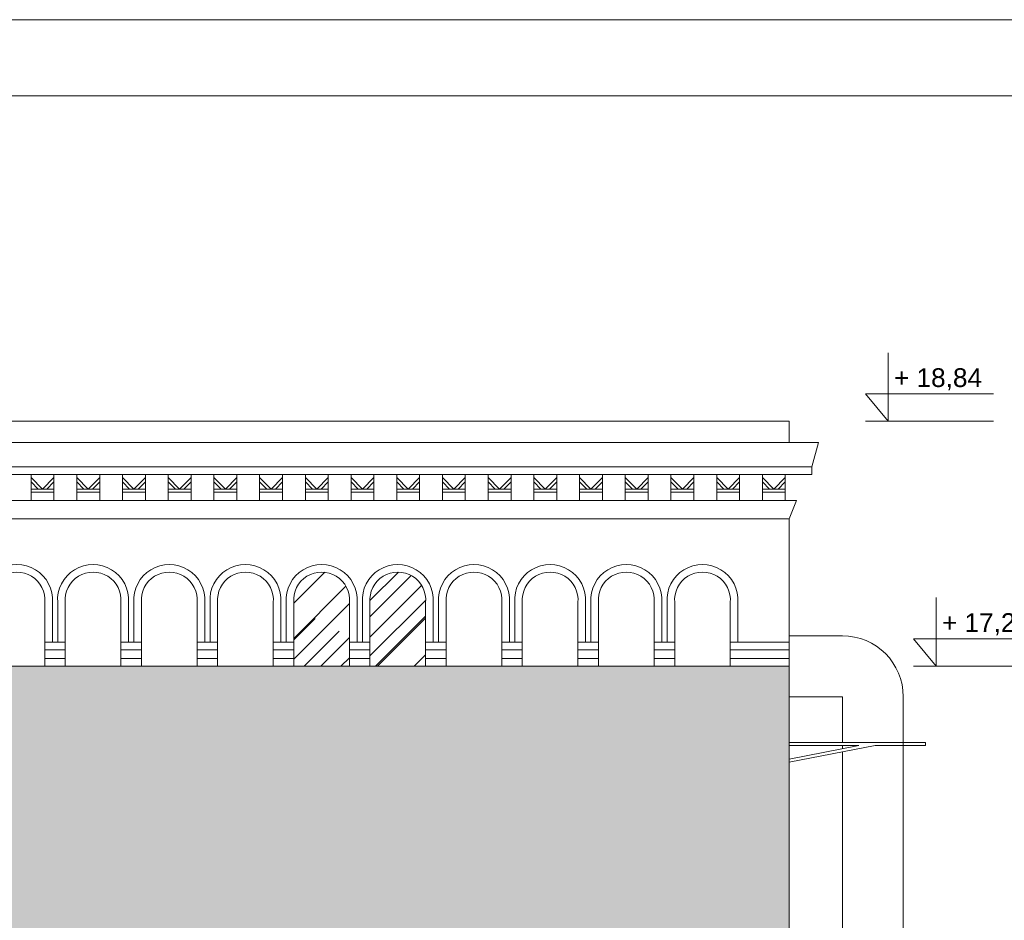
# Model space of a CAD drawing. Header units: millimetres. Extents: x -5254 to 173417, y -28809 to -6400.
# Tile 200 of 256: x 131282 to 131928, y -10985 to -10394. Entities that reach past the tile are written whole.
import ezdxf

# ---------------------------------------------------------------- set-up
doc = ezdxf.new("R2010")
doc.units = ezdxf.units.MM
for name, color, linetype, lineweight in [('mre_cegła', 7, 'Continuous', 5), ('mre_cienka', 7, 'Continuous', 15), ('mre_cienkie', 7, 'Continuous', 9), ('mre_koty', 7, 'Continuous', 13), ('mre_szyby', 7, 'Continuous', 13), ('mre_tabela', 7, 'Continuous', 20), ('mre_ściany', 7, 'Continuous', 20)]:
    doc.layers.add(name, color=color, linetype=linetype, lineweight=lineweight)
doc.styles.add('TABELKA', font='arial.ttf')

# ---------------------------------------------------------------- blocks, each defined once
blk = doc.blocks.new('KOTA')
at = {"color": 0}
for p, q in [((0, 0), (0, 50)), ((-16.57, 20), (76.79, 20)), ((-16.57, 20), (0, 0))]:
    blk.add_line(p, q, dxfattribs=at)
at = {"color": 0, "style": 'TABELKA', "flags": 4}
blk.add_attdef('POZIOM', (1.41, 25), '', height=13.67, rotation=360, dxfattribs=at)

msp = doc.modelspace()

# ---------------------------------------------------------------- hatches: boundary and pattern name
at = {"layer": 'mre_cegła'}
h = msp.add_hatch(dxfattribs=at)
h.set_pattern_fill('AR-BRSTD', color=256, scale=0.11)
h.set_pattern_definition([(0, (103332.984, -13352.699), (0, 7.451598), []), (90, (103332.984, -13352.699), (-11.176, 7.451598), [7.451598, -7.451598])])
h.paths.add_polyline_path([(130041.35, -11298.63), (128879.35, -11298.63), (128879.35, -11806.13), (129286.16, -11806.13), (129271.25, -11788.13), (129286.16, -11788.13), (129286.16, -11806.13), (130041.35, -11806.13)])
h.paths.add_polyline_path([(129647.94, -11488.27), (129647.94, -11513.24), (129637.94, -11513.24), (129637.94, -11705.13), (129647.44, -11705.13), (129647.44, -11726.13), (129622.94, -11726.13), (129622.94, -11720.13), (129612.85, -11720.13), (129607.85, -11720.13), (129471.85, -11720.13), (129466.94, -11720.13), (129456.94, -11720.13), (129456.94, -11726.13), (129432.44, -11726.13), (129432.44, -11705.13), (129441.94, -11705.13), (129441.94, -11513.24), (129431.94, -11513.24), (129431.94, -11488.27, -0.343883)], flags=16)
h.paths.add_polyline_path([(129622.85, -11513.17), (129622.85, -11513.24, 0.326659), (129456.85, -11513.24), (129456.85, -11513.31, -0.32666)], flags=0)
h.paths.add_polyline_path([(129607.85, -11521.13), (129607.85, -11715.13), (129471.85, -11715.13), (129471.85, -11521.13, -0.294118)], flags=0)
h.paths.add_polyline_path([(129275.94, -11488.27), (129275.94, -11513.24), (129265.94, -11513.24), (129265.94, -11705.13), (129275.44, -11705.13), (129275.44, -11726.13), (129250.94, -11726.13), (129250.94, -11720.13), (129240.85, -11720.13), (129235.85, -11720.13), (129099.85, -11720.13), (129094.94, -11720.13), (129084.94, -11720.13), (129084.94, -11726.13), (129060.44, -11726.13), (129060.44, -11705.13), (129069.94, -11705.13), (129069.94, -11513.24), (129059.94, -11513.24), (129059.94, -11488.27, -0.343883)], flags=16)
h.paths.add_polyline_path([(129534.85, -11576.41), (129544.85, -11576.41), (129544.85, -11578.41), (129534.85, -11578.41)], flags=0)
h.paths.add_polyline_path([(129250.85, -11513.24, 0.326659), (129084.85, -11513.24), (129084.85, -11513.31, -0.32666), (129250.85, -11513.17)], flags=0)
h.paths.add_polyline_path([(129235.85, -11521.13), (129235.85, -11715.13), (129099.85, -11715.13), (129099.85, -11521.13, -0.294118)], flags=0)
h.paths.add_polyline_path([(129544.85, -11588.41), (129544.85, -11590.41), (129534.85, -11590.41), (129534.85, -11588.41)], flags=0)
h.paths.add_polyline_path([(129172.85, -11576.41), (129172.85, -11578.41), (129162.85, -11578.41), (129162.85, -11576.41)], flags=0)
h.paths.add_polyline_path([(129172.85, -11588.41), (129172.85, -11590.41), (129162.85, -11590.41), (129162.85, -11588.41)], flags=0)
h.paths.add_polyline_path([(129293.72, -11720.13), (129278.81, -11702.13), (129293.72, -11702.13)], flags=16)
h.paths.add_polyline_path([(129801.94, -11488.27, -0.343883), (130017.94, -11488.27), (130017.94, -11513.24), (130007.94, -11513.24), (130007.94, -11705.13), (130017.44, -11705.13), (130017.44, -11726.13), (129992.94, -11726.13), (129992.94, -11720.13), (129982.85, -11720.13), (129977.85, -11720.13), (129841.85, -11720.13), (129836.94, -11720.13), (129826.94, -11720.13), (129826.94, -11726.13), (129802.44, -11726.13), (129802.44, -11705.13), (129811.94, -11705.13), (129811.94, -11513.24), (129801.94, -11513.24)], flags=16)
h.paths.add_polyline_path([(129992.85, -11513.17), (129992.85, -11513.24, 0.326659), (129826.85, -11513.24), (129826.85, -11513.31, -0.32666)], flags=0)
h.paths.add_polyline_path([(129841.85, -11521.13, -0.294118), (129977.85, -11521.13), (129977.85, -11715.13), (129841.85, -11715.13)], flags=0)
h.paths.add_polyline_path([(129914.85, -11576.41), (129914.85, -11578.41), (129904.85, -11578.41), (129904.85, -11576.41)], flags=0)
h.paths.add_polyline_path([(129914.85, -11588.41), (129914.85, -11590.41), (129904.85, -11590.41), (129904.85, -11588.41)], flags=0)
h.paths.add_polyline_path([(131786.85, -11298.63), (130602.85, -11298.63), (130602.85, -11806.13), (131786.85, -11806.13)])
h.paths.add_polyline_path([(130864.44, -11488.27), (130864.44, -11513.24), (130854.44, -11513.24), (130854.44, -11705.13), (130863.94, -11705.13), (130863.94, -11726.13), (130839.44, -11726.13), (130839.44, -11720.13), (130829.35, -11720.13), (130824.35, -11720.13), (130688.35, -11720.13), (130683.44, -11720.13), (130673.44, -11720.13), (130673.44, -11726.13), (130648.94, -11726.13), (130648.94, -11705.13), (130658.44, -11705.13), (130658.44, -11513.24), (130648.44, -11513.24), (130648.44, -11488.27, -0.343883)], flags=16)
h.paths.add_polyline_path([(130839.35, -11513.17), (130839.35, -11513.24, 0.326659), (130673.35, -11513.24), (130673.35, -11513.31, -0.32666)], flags=0)
h.paths.add_polyline_path([(130824.35, -11521.13), (130824.35, -11715.13), (130688.35, -11715.13), (130688.35, -11521.13, -0.294118)], flags=0)
h.paths.add_polyline_path([(130751.35, -11576.41), (130761.35, -11576.41), (130761.35, -11578.41), (130751.35, -11578.41)], flags=0)
h.paths.add_polyline_path([(130761.35, -11588.41), (130761.35, -11590.41), (130751.35, -11590.41), (130751.35, -11588.41)], flags=0)
h.paths.add_polyline_path([(131018.44, -11488.27, -0.343883), (131234.44, -11488.27), (131234.44, -11513.24), (131224.44, -11513.24), (131224.44, -11705.13), (131233.94, -11705.13), (131233.94, -11726.13), (131209.44, -11726.13), (131209.44, -11720.13), (131199.35, -11720.13), (131194.35, -11720.13), (131058.35, -11720.13), (131053.44, -11720.13), (131043.44, -11720.13), (131043.44, -11726.13), (131018.94, -11726.13), (131018.94, -11705.13), (131028.44, -11705.13), (131028.44, -11513.24), (131018.44, -11513.24)], flags=16)
h.paths.add_polyline_path([(131209.35, -11513.17), (131209.35, -11513.24, 0.326659), (131043.35, -11513.24), (131043.35, -11513.31, -0.32666)], flags=0)
h.paths.add_polyline_path([(131058.35, -11521.13, -0.294118), (131194.35, -11521.13), (131194.35, -11715.13), (131058.35, -11715.13)], flags=0)
h.paths.add_polyline_path([(131131.35, -11576.41), (131131.35, -11578.41), (131121.35, -11578.41), (131121.35, -11576.41)], flags=0)
h.paths.add_polyline_path([(131131.35, -11588.41), (131131.35, -11590.41), (131121.35, -11590.41), (131121.35, -11588.41)], flags=0)
h.paths.add_polyline_path([(131390.44, -11488.27, -0.343883), (131606.44, -11488.27), (131606.44, -11513.24), (131596.44, -11513.24), (131596.44, -11705.13), (131605.94, -11705.13), (131605.94, -11726.13), (131581.44, -11726.13), (131581.44, -11720.13), (131571.35, -11720.13), (131566.35, -11720.13), (131430.35, -11720.13), (131425.44, -11720.13), (131415.44, -11720.13), (131415.44, -11726.13), (131390.94, -11726.13), (131390.94, -11705.13), (131400.44, -11705.13), (131400.44, -11513.24), (131390.44, -11513.24)], flags=16)
h.paths.add_polyline_path([(131581.35, -11513.17), (131581.35, -11513.24, 0.326659), (131415.35, -11513.24), (131415.35, -11513.31, -0.32666)], flags=0)
h.paths.add_polyline_path([(131430.35, -11521.13, -0.294118), (131566.35, -11521.13), (131566.35, -11715.13), (131430.35, -11715.13)], flags=0)
h.paths.add_polyline_path([(131503.35, -11576.41), (131503.35, -11578.41), (131493.35, -11578.41), (131493.35, -11576.41)], flags=0)
h.paths.add_polyline_path([(131503.35, -11588.41), (131503.35, -11590.41), (131493.35, -11590.41), (131493.35, -11588.41)], flags=0)
h.paths.add_polyline_path([(131616.52, -11699.63), (131631.43, -11699.63), (131631.43, -11717.63)], flags=16)
h.paths.add_polyline_path([(131608.96, -11785.63), (131623.87, -11785.63), (131623.87, -11803.63)], flags=16)
h.paths.add_polyline_path([(131786.85, -10817.96), (130602.85, -10817.96), (130602.85, -11286.63), (131786.85, -11286.63)])
h.paths.add_polyline_path([(130891.85, -11067.86), (130839.44, -11067.86), (130839.44, -11262.7), (130776.44, -11262.7), (130776.44, -11072.86), (130766.44, -11072.86), (130766.44, -11262.7, -0.256629), (130746.44, -11262.7), (130746.44, -11072.86), (130736.44, -11072.86), (130736.44, -11262.7), (130673.44, -11262.7), (130673.44, -11067.86), (130621.02, -11067.86, -0.552546), (130756.44, -11016.3, -0.552546)], flags=16)
h.paths.add_polyline_path([(131126.44, -11016.3, -0.552546), (131261.85, -11067.86), (131209.44, -11067.86), (131209.44, -11262.7), (131146.44, -11262.7), (131146.44, -11072.86), (131136.44, -11072.86), (131136.44, -11262.7, -0.256629), (131116.44, -11262.7), (131116.44, -11072.86), (131106.44, -11072.86), (131106.44, -11262.7), (131043.44, -11262.7), (131043.44, -11067.86), (130991.02, -11067.86, -0.552546)], flags=16)
h.paths.add_polyline_path([(131498.44, -11016.3, -0.552546), (131633.85, -11067.86), (131581.44, -11067.86), (131581.44, -11262.7), (131518.44, -11262.7), (131518.44, -11072.86), (131508.44, -11072.86), (131508.44, -11262.7, -0.256629), (131488.44, -11262.7), (131488.44, -11072.86), (131478.44, -11072.86), (131478.44, -11262.7), (131415.44, -11262.7), (131415.44, -11067.86), (131363.02, -11067.86, -0.552546)], flags=16)
h.paths.add_polyline_path([(131598.89, -11244.7), (131613.8, -11244.7), (131613.8, -11262.7)], flags=16)
h.paths.add_polyline_path([(130041.35, -10817.96), (128879.35, -10817.96), (128879.35, -11286.63), (130041.35, -11286.63), (130041.35, -11067.86), (129992.94, -11067.86), (129992.94, -11262.7), (129929.94, -11262.7), (129929.94, -11072.86), (129919.94, -11072.86), (129919.94, -11262.7, -0.256629), (129899.94, -11262.7), (129899.94, -11072.86), (129889.94, -11072.86), (129889.94, -11262.7), (129826.94, -11262.7), (129826.94, -11067.86), (129774.52, -11067.86, -0.552546), (129909.94, -11016.3, -0.498751), (130041.35, -11054.02)])
h.paths.add_polyline_path([(129675.35, -11067.86), (129622.94, -11067.86), (129622.94, -11262.7), (129559.94, -11262.7), (129559.94, -11072.86), (129549.94, -11072.86), (129549.94, -11262.7, -0.256629), (129529.94, -11262.7), (129529.94, -11072.86), (129519.94, -11072.86), (129519.94, -11262.7), (129456.94, -11262.7), (129456.94, -11067.86), (129404.52, -11067.86, -0.552546), (129539.94, -11016.3, -0.552546)], flags=16)
h.paths.add_polyline_path([(129303.35, -11067.86), (129250.94, -11067.86), (129250.94, -11262.7), (129187.94, -11262.7), (129187.94, -11072.86), (129177.94, -11072.86), (129177.94, -11262.7, -0.256629), (129157.94, -11262.7), (129157.94, -11072.86), (129147.94, -11072.86), (129147.94, -11262.7), (129084.94, -11262.7), (129084.94, -11067.86), (129032.52, -11067.86, -0.552546), (129167.94, -11016.3, -0.552546)], flags=16)
h.paths.add_polyline_path([(129283.3, -11244.7), (129283.3, -11262.7), (129268.39, -11244.7)], flags=16)
h.paths.add_polyline_path([(131293.65, -11270.26), (131358.87, -11270.26), (131358.87, -11248.08), (131293.65, -11248.08)], flags=24)
h.paths.add_polyline_path([(131613.84, -11246.33), (131679.06, -11246.33), (131679.06, -11224.15), (131613.84, -11224.15)], flags=24)
h.paths.add_polyline_path([(128963.15, -11270.26), (129028.37, -11270.26), (129028.37, -11248.08), (128963.15, -11248.08)], flags=24)
h.paths.add_polyline_path([(129283.34, -11246.33), (129348.56, -11246.33), (129348.56, -11224.15), (129283.34, -11224.15)], flags=24)
at = {"layer": 'mre_szyby'}
h = msp.add_hatch(dxfattribs=at)
h.set_pattern_fill('AR-RROOF', color=256, angle=45)
h.set_pattern_definition([(45, (103332.984, -13352.699), (21.552615, 57.47364), [381, -50.8, 127, -25.4]), (45, (103347.89, -13319.83), (-41.847994, 5.92697), [76.2, -8.382, 152.4, -19.05]), (45, (103326.698, -13328.452), (81.36112, 105.428207), [203.2, -35.56, 101.6, -25.4])])
h.paths.add_polyline_path([(130748.28, -10776.19, 1.09589), (130711.78, -10776.19), (130711.78, -10817.96), (130748.28, -10817.96), (130748.28, -10802.29)])
h.paths.add_polyline_path([(130798.28, -10776.19, 1.09589), (130761.78, -10776.19), (130761.78, -10817.96), (130798.28, -10817.96), (130798.28, -10802.29)])
h.paths.add_polyline_path([(130848.28, -10776.19, 1.09589), (130811.78, -10776.19), (130811.78, -10817.96), (130848.28, -10817.96), (130848.28, -10802.29)])
h.paths.add_polyline_path([(131098.28, -10776.19, 1.09589), (131061.78, -10776.19), (131061.78, -10817.96), (131098.28, -10817.96)])
h.paths.add_polyline_path([(131148.28, -10776.19, 1.09589), (131111.78, -10776.19), (131111.78, -10817.96), (131148.28, -10817.96), (131148.28, -10802.29)])
h.paths.add_polyline_path([(131198.28, -10776.19, 1.09589), (131161.78, -10776.19), (131161.78, -10817.96), (131198.28, -10817.96), (131198.28, -10802.29)])
h.paths.add_polyline_path([(131498.28, -10776.19, 1.09589), (131461.78, -10776.19), (131461.78, -10817.96), (131498.28, -10817.96), (131498.28, -10802.29)])
h.paths.add_polyline_path([(131511.78, -10776.19), (131511.78, -10817.96), (131548.28, -10817.96), (131548.28, -10776.19, 1.09589)])

# ---------------------------------------------------------------- linework, layer by layer
at = {"layer": 'mre_cienka'}
for points in [[(128879.35, -10657.19), (131786.85, -10657.19)], [(131786.85, -10671.19), (131786.85, -10657.19)], [(128879.35, -10671.19), (131786.85, -10671.19)], [(131821.85, -10798.02), (131786.85, -10798.02)], [(131821.85, -10838.02), (131786.85, -10838.02)], [(131821.85, -10868.02), (131821.85, -10838.02)], [(131861.85, -12280.13), (131861.85, -10838.02)], [(131861.85, -10868.02), (131786.85, -10868.02)], [(131832.77, -10870.02), (131786.85, -10870.02)], [(131832.77, -10870.02), (131786.85, -10878.89)], [(131843.44, -10870.02), (131786.85, -10880.93)], [(131821.85, -10872.13), (131821.85, -10870.02)], [(131861.85, -10870.02), (131843.44, -10870.02)], [(131861.85, -10868.02), (131876.52, -10868.02)], [(131861.85, -10870.02), (131876.52, -10870.02)], [(131876.52, -10870.02), (131876.52, -10868.02)], [(131821.85, -11037.37), (131821.85, -10874.19)]]:
    msp.add_lwpolyline(points, dxfattribs=at)
msp.add_arc((131821.85, -10838.02), 40, 0, 90, dxfattribs=at)
at = {"layer": 'mre_cienkie'}
for p, q in [((131837.07, -10657.19), (131921.09, -10657.19)), ((131868.59, -10817.96), (131952.61, -10817.96))]:
    msp.add_line(p, q, dxfattribs=at)
for points in [[(131786.85, -10671.19), (128879.35, -10671.19)], [(131786.85, -10671.19), (131806.15, -10671.19)], [(131801.85, -10687.19), (131806.15, -10671.19)], [(131786.85, -10687.19), (128879.35, -10687.19)], [(131786.85, -10687.19), (131801.85, -10687.19), (131801.85, -10692.19)], [(131786.85, -10692.19), (128879.35, -10692.19)], [(131289.35, -10709.19), (131289.35, -10692.19)], [(131289.35, -10694.19), (131296.85, -10701.69)], [(131304.35, -10694.19), (131296.85, -10701.69)], [(131304.35, -10709.19), (131304.35, -10692.19)], [(131319.35, -10709.19), (131319.35, -10692.19)], [(131319.35, -10694.19), (131326.85, -10701.69)], [(131334.35, -10694.19), (131326.85, -10701.69)], [(131334.35, -10709.19), (131334.35, -10692.19)], [(131349.35, -10709.19), (131349.35, -10692.19)], [(131349.35, -10694.19), (131356.85, -10701.69)], [(131364.35, -10694.19), (131356.85, -10701.69)], [(131364.35, -10709.19), (131364.35, -10692.19)], [(131379.35, -10709.19), (131379.35, -10692.19)], [(131379.35, -10694.19), (131386.85, -10701.69)], [(131394.35, -10694.19), (131386.85, -10701.69)], [(131394.35, -10709.19), (131394.35, -10692.19)], [(131409.35, -10709.19), (131409.35, -10692.19)], [(131409.35, -10694.19), (131416.85, -10701.69)], [(131424.35, -10694.19), (131416.85, -10701.69)], [(131424.35, -10709.19), (131424.35, -10692.19)], [(131439.35, -10709.19), (131439.35, -10692.19)], [(131439.35, -10694.19), (131446.85, -10701.69)], [(131454.35, -10694.19), (131446.85, -10701.69)], [(131454.35, -10709.19), (131454.35, -10692.19)], [(131469.35, -10709.19), (131469.35, -10692.19)], [(131469.35, -10694.19), (131476.85, -10701.69)], [(131484.35, -10694.19), (131476.85, -10701.69)], [(131484.35, -10709.19), (131484.35, -10692.19)], [(131499.35, -10709.19), (131499.35, -10692.19)], [(131499.35, -10694.19), (131506.85, -10701.69)], [(131514.35, -10694.19), (131506.85, -10701.69)], [(131514.35, -10709.19), (131514.35, -10692.19)], [(131529.35, -10709.19), (131529.35, -10692.19)], [(131529.35, -10694.19), (131536.85, -10701.69)], [(131544.35, -10694.19), (131536.85, -10701.69)], [(131544.35, -10709.19), (131544.35, -10692.19)], [(131559.35, -10709.19), (131559.35, -10692.19)], [(131559.35, -10694.19), (131566.85, -10701.69)], [(131574.35, -10694.19), (131566.85, -10701.69)], [(131574.35, -10709.19), (131574.35, -10692.19)], [(131589.35, -10709.19), (131589.35, -10692.19)], [(131589.35, -10694.19), (131596.85, -10701.69)], [(131604.35, -10694.19), (131596.85, -10701.69)], [(131604.35, -10709.19), (131604.35, -10692.19)], [(131619.35, -10709.19), (131619.35, -10692.19)], [(131619.35, -10694.19), (131626.85, -10701.69)], [(131634.35, -10694.19), (131626.85, -10701.69)], [(131634.35, -10709.19), (131634.35, -10692.19)], [(131649.35, -10709.19), (131649.35, -10692.19)], [(131649.35, -10694.19), (131656.85, -10701.69)], [(131664.35, -10694.19), (131656.85, -10701.69)], [(131664.35, -10709.19), (131664.35, -10692.19)], [(131679.35, -10709.19), (131679.35, -10692.19)], [(131679.35, -10694.19), (131686.85, -10701.69)], [(131694.35, -10694.19), (131686.85, -10701.69)], [(131694.35, -10709.19), (131694.35, -10692.19)], [(131709.35, -10709.19), (131709.35, -10692.19)], [(131709.35, -10694.19), (131716.85, -10701.69)], [(131724.35, -10694.19), (131716.85, -10701.69)], [(131724.35, -10709.19), (131724.35, -10692.19)], [(131739.35, -10709.19), (131739.35, -10692.19)], [(131739.35, -10694.19), (131746.85, -10701.69)], [(131754.35, -10694.19), (131746.85, -10701.69)], [(131754.35, -10709.19), (131754.35, -10692.19)], [(131769.35, -10709.19), (131769.35, -10692.19)], [(131769.35, -10694.19), (131776.85, -10701.69)], [(131784.35, -10694.19), (131776.85, -10701.69)], [(131784.35, -10709.19), (131784.35, -10692.19)], [(131786.85, -10692.19), (131801.85, -10692.19)], [(131289.35, -10697.01), (131294.02, -10701.69)], [(131296.85, -10701.69), (131289.35, -10701.69)], [(131296.85, -10701.69), (131304.35, -10701.69)], [(131304.35, -10697.01), (131299.67, -10701.69)], [(131319.35, -10697.01), (131324.02, -10701.69)], [(131326.85, -10701.69), (131319.35, -10701.69)], [(131326.85, -10701.69), (131334.35, -10701.69)], [(131334.35, -10697.01), (131329.67, -10701.69)], [(131349.35, -10697.01), (131354.02, -10701.69)], [(131356.85, -10701.69), (131349.35, -10701.69)], [(131356.85, -10701.69), (131364.35, -10701.69)], [(131364.35, -10697.01), (131359.67, -10701.69)], [(131379.35, -10697.01), (131384.02, -10701.69)], [(131386.85, -10701.69), (131379.35, -10701.69)], [(131386.85, -10701.69), (131394.35, -10701.69)], [(131394.35, -10697.01), (131389.67, -10701.69)], [(131409.35, -10697.01), (131414.02, -10701.69)], [(131416.85, -10701.69), (131409.35, -10701.69)], [(131416.85, -10701.69), (131424.35, -10701.69)], [(131424.35, -10697.01), (131419.67, -10701.69)], [(131439.35, -10697.01), (131444.02, -10701.69)], [(131446.85, -10701.69), (131439.35, -10701.69)], [(131446.85, -10701.69), (131454.35, -10701.69)], [(131454.35, -10697.01), (131449.67, -10701.69)], [(131469.35, -10697.01), (131474.02, -10701.69)], [(131476.85, -10701.69), (131469.35, -10701.69)], [(131476.85, -10701.69), (131484.35, -10701.69)], [(131484.35, -10697.01), (131479.67, -10701.69)], [(131499.35, -10697.01), (131504.02, -10701.69)], [(131506.85, -10701.69), (131499.35, -10701.69)], [(131506.85, -10701.69), (131514.35, -10701.69)], [(131514.35, -10697.01), (131509.67, -10701.69)], [(131529.35, -10697.01), (131534.02, -10701.69)], [(131536.85, -10701.69), (131529.35, -10701.69)], [(131536.85, -10701.69), (131544.35, -10701.69)], [(131544.35, -10697.01), (131539.67, -10701.69)], [(131559.35, -10697.01), (131564.02, -10701.69)], [(131566.85, -10701.69), (131559.35, -10701.69)], [(131566.85, -10701.69), (131574.35, -10701.69)], [(131574.35, -10697.01), (131569.67, -10701.69)], [(131589.35, -10697.01), (131594.02, -10701.69)], [(131596.85, -10701.69), (131589.35, -10701.69)], [(131596.85, -10701.69), (131604.35, -10701.69)], [(131604.35, -10697.01), (131599.67, -10701.69)], [(131619.35, -10697.01), (131624.02, -10701.69)], [(131626.85, -10701.69), (131619.35, -10701.69)], [(131626.85, -10701.69), (131634.35, -10701.69)], [(131634.35, -10697.01), (131629.67, -10701.69)], [(131649.35, -10697.01), (131654.02, -10701.69)], [(131656.85, -10701.69), (131649.35, -10701.69)], [(131656.85, -10701.69), (131664.35, -10701.69)], [(131664.35, -10697.01), (131659.67, -10701.69)], [(131679.35, -10697.01), (131684.02, -10701.69)], [(131686.85, -10701.69), (131679.35, -10701.69)], [(131686.85, -10701.69), (131694.35, -10701.69)], [(131694.35, -10697.01), (131689.67, -10701.69)], [(131709.35, -10697.01), (131714.02, -10701.69)], [(131716.85, -10701.69), (131709.35, -10701.69)], [(131716.85, -10701.69), (131724.35, -10701.69)], [(131724.35, -10697.01), (131719.67, -10701.69)], [(131739.35, -10697.01), (131744.02, -10701.69)], [(131746.85, -10701.69), (131739.35, -10701.69)], [(131746.85, -10701.69), (131754.35, -10701.69)], [(131754.35, -10697.01), (131749.67, -10701.69)], [(131769.35, -10697.01), (131774.02, -10701.69)], [(131776.85, -10701.69), (131769.35, -10701.69)], [(131776.85, -10701.69), (131784.35, -10701.69)], [(131784.35, -10697.01), (131779.67, -10701.69)], [(131786.85, -10709.19), (128879.35, -10709.19)], [(131296.85, -10703.69), (131289.35, -10703.69)], [(131296.85, -10703.69), (131304.35, -10703.69)], [(131326.85, -10703.69), (131319.35, -10703.69)], [(131326.85, -10703.69), (131334.35, -10703.69)], [(131356.85, -10703.69), (131349.35, -10703.69)], [(131356.85, -10703.69), (131364.35, -10703.69)], [(131386.85, -10703.69), (131379.35, -10703.69)], [(131386.85, -10703.69), (131394.35, -10703.69)], [(131416.85, -10703.69), (131409.35, -10703.69)], [(131416.85, -10703.69), (131424.35, -10703.69)], [(131446.85, -10703.69), (131439.35, -10703.69)], [(131446.85, -10703.69), (131454.35, -10703.69)], [(131476.85, -10703.69), (131469.35, -10703.69)], [(131476.85, -10703.69), (131484.35, -10703.69)], [(131506.85, -10703.69), (131499.35, -10703.69)], [(131506.85, -10703.69), (131514.35, -10703.69)], [(131536.85, -10703.69), (131529.35, -10703.69)], [(131536.85, -10703.69), (131544.35, -10703.69)], [(131566.85, -10703.69), (131559.35, -10703.69)], [(131566.85, -10703.69), (131574.35, -10703.69)], [(131596.85, -10703.69), (131589.35, -10703.69)], [(131596.85, -10703.69), (131604.35, -10703.69)], [(131626.85, -10703.69), (131619.35, -10703.69)], [(131626.85, -10703.69), (131634.35, -10703.69)], [(131656.85, -10703.69), (131649.35, -10703.69)], [(131656.85, -10703.69), (131664.35, -10703.69)], [(131686.85, -10703.69), (131679.35, -10703.69)], [(131686.85, -10703.69), (131694.35, -10703.69)], [(131716.85, -10703.69), (131709.35, -10703.69)], [(131716.85, -10703.69), (131724.35, -10703.69)], [(131746.85, -10703.69), (131739.35, -10703.69)], [(131746.85, -10703.69), (131754.35, -10703.69)], [(131776.85, -10703.69), (131769.35, -10703.69)], [(131776.85, -10703.69), (131784.35, -10703.69)], [(131791.85, -10709.19), (131786.85, -10721.19)], [(131786.85, -10721.19), (131791.85, -10709.19), (131786.85, -10709.19)], [(131786.85, -10721.19), (128879.35, -10721.19)], [(131298.28, -10776.19), (131298.28, -10817.96)], [(131303.28, -10776.19), (131303.28, -10802.29)], [(131303.28, -10776.19), (131303.28, -10802.29)], [(131306.78, -10776.19), (131306.78, -10802.29)], [(131306.78, -10776.19), (131306.78, -10802.29)], [(131311.78, -10817.96), (131311.78, -10776.19)], [(131311.78, -10817.96), (131311.78, -10776.19)], [(131348.28, -10776.19), (131348.28, -10817.96)], [(131348.28, -10776.19), (131348.28, -10817.96)], [(131353.28, -10776.19), (131353.28, -10802.29)], [(131353.28, -10776.19), (131353.28, -10802.29)], [(131356.78, -10776.19), (131356.78, -10802.29)], [(131361.78, -10817.96), (131361.78, -10776.19)], [(131398.28, -10776.19), (131398.28, -10817.96)], [(131398.28, -10776.19), (131398.28, -10817.96)], [(131403.28, -10776.19), (131403.28, -10802.29)], [(131403.28, -10776.19), (131403.28, -10802.29)], [(131406.78, -10776.19), (131406.78, -10802.29)], [(131406.78, -10776.19), (131406.78, -10802.29)], [(131411.78, -10817.96), (131411.78, -10776.19)], [(131411.78, -10817.96), (131411.78, -10776.19)], [(131448.28, -10776.19), (131448.28, -10817.96)], [(131448.28, -10776.19), (131448.28, -10817.96)], [(131453.28, -10776.19), (131453.28, -10802.29)], [(131453.28, -10776.19), (131453.28, -10802.29)], [(131456.78, -10776.19), (131456.78, -10802.29)], [(131461.78, -10817.96), (131461.78, -10776.19)], [(131498.28, -10776.19), (131498.28, -10817.96)], [(131503.28, -10776.19), (131503.28, -10802.29)], [(131503.28, -10776.19), (131503.28, -10802.29)], [(131506.78, -10776.19), (131506.78, -10802.29)], [(131506.78, -10776.19), (131506.78, -10802.29)], [(131511.78, -10817.96), (131511.78, -10776.19)], [(131511.78, -10817.96), (131511.78, -10776.19)], [(131548.28, -10776.19), (131548.28, -10817.96)], [(131548.28, -10776.19), (131548.28, -10817.96)], [(131553.28, -10776.19), (131553.28, -10802.29)], [(131553.28, -10776.19), (131553.28, -10802.29)], [(131556.78, -10776.19), (131556.78, -10802.29)], [(131561.78, -10817.96), (131561.78, -10776.19)], [(131598.28, -10776.19), (131598.28, -10817.96)], [(131598.28, -10776.19), (131598.28, -10817.96)], [(131603.28, -10776.19), (131603.28, -10802.29)], [(131603.28, -10776.19), (131603.28, -10802.29)], [(131606.78, -10776.19), (131606.78, -10802.29)], [(131606.78, -10776.19), (131606.78, -10802.29)], [(131611.78, -10817.96), (131611.78, -10776.19)], [(131611.78, -10817.96), (131611.78, -10776.19)], [(131648.28, -10776.19), (131648.28, -10817.96)], [(131648.28, -10776.19), (131648.28, -10817.96)], [(131653.28, -10776.19), (131653.28, -10802.29)], [(131653.28, -10776.19), (131653.28, -10802.29)], [(131656.78, -10776.19), (131656.78, -10802.29)], [(131661.78, -10817.96), (131661.78, -10776.19)], [(131698.28, -10776.19), (131698.28, -10817.96)], [(131703.28, -10776.19), (131703.28, -10802.29)], [(131706.78, -10776.19), (131706.78, -10802.29)], [(131711.78, -10817.96), (131711.78, -10776.19)], [(131748.28, -10776.19), (131748.28, -10817.96)], [(131753.28, -10776.19), (131753.28, -10802.29)], [(131298.28, -10802.29), (131298.28, -10817.96)], [(131298.28, -10802.29), (131298.28, -10817.96)], [(131298.28, -10802.29), (131298.28, -10817.96)], [(131298.28, -10802.29), (131298.28, -10817.96)], [(131298.28, -10802.29), (131298.28, -10817.96)], [(131303.28, -10802.29), (131298.28, -10802.29)], [(131303.28, -10802.29), (131306.78, -10802.29)], [(131303.28, -10802.29), (131306.78, -10802.29)], [(131306.78, -10802.29), (131311.78, -10802.29)], [(131306.78, -10802.29), (131311.78, -10802.29)], [(131348.28, -10802.29), (131348.28, -10817.96)], [(131348.28, -10802.29), (131348.28, -10817.96)], [(131348.28, -10802.29), (131348.28, -10817.96)], [(131348.28, -10802.29), (131348.28, -10817.96)], [(131348.28, -10802.29), (131348.28, -10817.96)], [(131353.28, -10802.29), (131348.28, -10802.29)], [(131348.28, -10802.29), (131348.28, -10817.96)], [(131348.28, -10802.29), (131348.28, -10817.96)], [(131348.28, -10802.29), (131348.28, -10817.96)], [(131348.28, -10802.29), (131348.28, -10817.96)], [(131348.28, -10802.29), (131348.28, -10817.96)], [(131353.28, -10802.29), (131348.28, -10802.29)], [(131353.28, -10802.29), (131356.78, -10802.29)], [(131356.78, -10802.29), (131361.78, -10802.29)], [(131398.28, -10802.29), (131398.28, -10817.96)], [(131398.28, -10802.29), (131398.28, -10817.96)], [(131398.28, -10802.29), (131398.28, -10817.96)], [(131398.28, -10802.29), (131398.28, -10817.96)], [(131398.28, -10802.29), (131398.28, -10817.96)], [(131403.28, -10802.29), (131398.28, -10802.29)], [(131398.28, -10802.29), (131398.28, -10817.96)], [(131398.28, -10802.29), (131398.28, -10817.96)], [(131398.28, -10802.29), (131398.28, -10817.96)], [(131398.28, -10802.29), (131398.28, -10817.96)], [(131398.28, -10802.29), (131398.28, -10817.96)], [(131403.28, -10802.29), (131398.28, -10802.29)], [(131403.28, -10802.29), (131406.78, -10802.29)], [(131403.28, -10802.29), (131406.78, -10802.29)], [(131406.78, -10802.29), (131411.78, -10802.29)], [(131406.78, -10802.29), (131411.78, -10802.29)], [(131448.28, -10802.29), (131448.28, -10817.96)], [(131448.28, -10802.29), (131448.28, -10817.96)], [(131448.28, -10802.29), (131448.28, -10817.96)], [(131448.28, -10802.29), (131448.28, -10817.96)], [(131448.28, -10802.29), (131448.28, -10817.96)], [(131453.28, -10802.29), (131448.28, -10802.29)], [(131448.28, -10802.29), (131448.28, -10817.96)], [(131448.28, -10802.29), (131448.28, -10817.96)], [(131448.28, -10802.29), (131448.28, -10817.96)], [(131448.28, -10802.29), (131448.28, -10817.96)], [(131448.28, -10802.29), (131448.28, -10817.96)], [(131453.28, -10802.29), (131448.28, -10802.29)], [(131453.28, -10802.29), (131456.78, -10802.29)], [(131456.78, -10802.29), (131461.78, -10802.29)], [(131498.28, -10802.29), (131498.28, -10817.96)], [(131498.28, -10802.29), (131498.28, -10817.96)], [(131498.28, -10802.29), (131498.28, -10817.96)], [(131498.28, -10802.29), (131498.28, -10817.96)], [(131498.28, -10802.29), (131498.28, -10817.96)], [(131503.28, -10802.29), (131498.28, -10802.29)], [(131503.28, -10802.29), (131506.78, -10802.29)], [(131503.28, -10802.29), (131506.78, -10802.29)], [(131506.78, -10802.29), (131511.78, -10802.29)], [(131506.78, -10802.29), (131511.78, -10802.29)], [(131548.28, -10802.29), (131548.28, -10817.96)], [(131548.28, -10802.29), (131548.28, -10817.96)], [(131548.28, -10802.29), (131548.28, -10817.96)], [(131548.28, -10802.29), (131548.28, -10817.96)], [(131548.28, -10802.29), (131548.28, -10817.96)], [(131553.28, -10802.29), (131548.28, -10802.29)], [(131548.28, -10802.29), (131548.28, -10817.96)], [(131548.28, -10802.29), (131548.28, -10817.96)], [(131548.28, -10802.29), (131548.28, -10817.96)], [(131548.28, -10802.29), (131548.28, -10817.96)], [(131548.28, -10802.29), (131548.28, -10817.96)], [(131553.28, -10802.29), (131548.28, -10802.29)], [(131553.28, -10802.29), (131556.78, -10802.29)], [(131556.78, -10802.29), (131561.78, -10802.29)], [(131598.28, -10802.29), (131598.28, -10817.96)], [(131598.28, -10802.29), (131598.28, -10817.96)], [(131598.28, -10802.29), (131598.28, -10817.96)], [(131598.28, -10802.29), (131598.28, -10817.96)], [(131598.28, -10802.29), (131598.28, -10817.96)], [(131603.28, -10802.29), (131598.28, -10802.29)], [(131598.28, -10802.29), (131598.28, -10817.96)], [(131598.28, -10802.29), (131598.28, -10817.96)], [(131598.28, -10802.29), (131598.28, -10817.96)], [(131598.28, -10802.29), (131598.28, -10817.96)], [(131598.28, -10802.29), (131598.28, -10817.96)], [(131603.28, -10802.29), (131598.28, -10802.29)], [(131603.28, -10802.29), (131606.78, -10802.29)], [(131603.28, -10802.29), (131606.78, -10802.29)], [(131606.78, -10802.29), (131611.78, -10802.29)], [(131606.78, -10802.29), (131611.78, -10802.29)], [(131648.28, -10802.29), (131648.28, -10817.96)], [(131648.28, -10802.29), (131648.28, -10817.96)], [(131648.28, -10802.29), (131648.28, -10817.96)], [(131648.28, -10802.29), (131648.28, -10817.96)], [(131648.28, -10802.29), (131648.28, -10817.96)], [(131653.28, -10802.29), (131648.28, -10802.29)], [(131648.28, -10802.29), (131648.28, -10817.96)], [(131648.28, -10802.29), (131648.28, -10817.96)], [(131648.28, -10802.29), (131648.28, -10817.96)], [(131648.28, -10802.29), (131648.28, -10817.96)], [(131648.28, -10802.29), (131648.28, -10817.96)], [(131653.28, -10802.29), (131648.28, -10802.29)], [(131653.28, -10802.29), (131656.78, -10802.29)], [(131656.78, -10802.29), (131661.78, -10802.29)], [(131698.28, -10802.29), (131698.28, -10817.96)], [(131698.28, -10802.29), (131698.28, -10817.96)], [(131698.28, -10802.29), (131698.28, -10817.96)], [(131698.28, -10802.29), (131698.28, -10817.96)], [(131698.28, -10802.29), (131698.28, -10817.96)], [(131703.28, -10802.29), (131698.28, -10802.29)], [(131703.28, -10802.29), (131706.78, -10802.29)], [(131706.78, -10802.29), (131711.78, -10802.29)], [(131748.28, -10802.29), (131748.28, -10817.96)], [(131748.28, -10802.29), (131748.28, -10817.96)], [(131748.28, -10802.29), (131748.28, -10817.96)], [(131748.28, -10802.29), (131748.28, -10817.96)], [(131748.28, -10802.29), (131748.28, -10817.96)], [(131786.84, -10802.29), (131748.28, -10802.29)], [(131298.28, -10807.29), (131311.78, -10807.29)], [(131348.28, -10807.29), (131361.78, -10807.29)], [(131398.28, -10807.29), (131411.78, -10807.29)], [(131398.28, -10807.29), (131411.78, -10807.29)], [(131448.28, -10807.29), (131461.78, -10807.29)], [(131498.28, -10807.29), (131511.78, -10807.29)], [(131548.28, -10807.29), (131561.78, -10807.29)], [(131598.28, -10807.29), (131611.78, -10807.29)], [(131598.28, -10807.29), (131611.78, -10807.29)], [(131648.28, -10807.29), (131661.78, -10807.29)], [(131698.28, -10807.29), (131711.78, -10807.29)], [(131748.28, -10807.29), (131786.84, -10807.29)], [(128879.35, -10817.96), (131786.85, -10817.96)], [(131298.28, -10812.96), (131311.78, -10812.96)], [(131303.28, -10817.96), (131298.28, -10817.96)], [(131303.28, -10817.96), (131298.28, -10817.96)], [(131303.28, -10817.96), (131298.28, -10817.96)], [(131306.78, -10817.96), (131311.78, -10817.96)], [(131306.78, -10817.96), (131311.78, -10817.96)], [(131348.28, -10812.96), (131361.78, -10812.96)], [(131353.28, -10817.96), (131348.28, -10817.96)], [(131353.28, -10817.96), (131348.28, -10817.96)], [(131353.28, -10817.96), (131348.28, -10817.96)], [(131353.28, -10817.96), (131348.28, -10817.96)], [(131353.28, -10817.96), (131348.28, -10817.96)], [(131353.28, -10817.96), (131348.28, -10817.96)], [(131356.78, -10817.96), (131361.78, -10817.96)], [(131398.28, -10812.96), (131411.78, -10812.96)], [(131398.28, -10812.96), (131411.78, -10812.96)], [(131403.28, -10817.96), (131398.28, -10817.96)], [(131403.28, -10817.96), (131398.28, -10817.96)], [(131403.28, -10817.96), (131398.28, -10817.96)], [(131403.28, -10817.96), (131398.28, -10817.96)], [(131403.28, -10817.96), (131398.28, -10817.96)], [(131403.28, -10817.96), (131398.28, -10817.96)], [(131406.78, -10817.96), (131411.78, -10817.96)], [(131406.78, -10817.96), (131411.78, -10817.96)], [(131448.28, -10812.96), (131461.78, -10812.96)], [(131453.28, -10817.96), (131448.28, -10817.96)], [(131453.28, -10817.96), (131448.28, -10817.96)], [(131453.28, -10817.96), (131448.28, -10817.96)], [(131453.28, -10817.96), (131448.28, -10817.96)], [(131453.28, -10817.96), (131448.28, -10817.96)], [(131453.28, -10817.96), (131448.28, -10817.96)], [(131456.78, -10817.96), (131461.78, -10817.96)], [(131498.28, -10812.96), (131511.78, -10812.96)], [(131503.28, -10817.96), (131498.28, -10817.96)], [(131503.28, -10817.96), (131498.28, -10817.96)], [(131503.28, -10817.96), (131498.28, -10817.96)], [(131506.78, -10817.96), (131511.78, -10817.96)], [(131506.78, -10817.96), (131511.78, -10817.96)], [(131548.28, -10812.96), (131561.78, -10812.96)], [(131553.28, -10817.96), (131548.28, -10817.96)], [(131553.28, -10817.96), (131548.28, -10817.96)], [(131553.28, -10817.96), (131548.28, -10817.96)], [(131553.28, -10817.96), (131548.28, -10817.96)], [(131553.28, -10817.96), (131548.28, -10817.96)], [(131553.28, -10817.96), (131548.28, -10817.96)], [(131556.78, -10817.96), (131561.78, -10817.96)], [(131598.28, -10812.96), (131611.78, -10812.96)], [(131598.28, -10812.96), (131611.78, -10812.96)], [(131603.28, -10817.96), (131598.28, -10817.96)], [(131603.28, -10817.96), (131598.28, -10817.96)], [(131603.28, -10817.96), (131598.28, -10817.96)], [(131603.28, -10817.96), (131598.28, -10817.96)], [(131603.28, -10817.96), (131598.28, -10817.96)], [(131603.28, -10817.96), (131598.28, -10817.96)], [(131606.78, -10817.96), (131611.78, -10817.96)], [(131606.78, -10817.96), (131611.78, -10817.96)], [(131648.28, -10812.96), (131661.78, -10812.96)], [(131653.28, -10817.96), (131648.28, -10817.96)], [(131653.28, -10817.96), (131648.28, -10817.96)], [(131653.28, -10817.96), (131648.28, -10817.96)], [(131653.28, -10817.96), (131648.28, -10817.96)], [(131653.28, -10817.96), (131648.28, -10817.96)], [(131653.28, -10817.96), (131648.28, -10817.96)], [(131656.78, -10817.96), (131661.78, -10817.96)], [(131698.28, -10812.96), (131711.78, -10812.96)], [(131703.28, -10817.96), (131698.28, -10817.96)], [(131703.28, -10817.96), (131698.28, -10817.96)], [(131703.28, -10817.96), (131698.28, -10817.96)], [(131706.78, -10817.96), (131711.78, -10817.96)], [(131748.28, -10812.96), (131786.84, -10812.96)], [(131753.28, -10817.96), (131748.28, -10817.96)], [(131753.28, -10817.96), (131748.28, -10817.96)], [(131753.28, -10817.96), (131748.28, -10817.96)]]:
    msp.add_lwpolyline(points, dxfattribs=at)
for centre, radius, start, end in [((131280.03, -10774.5), 23.31, 355.84565, 184.15435), ((131330.03, -10774.5), 23.31, 355.84565, 184.15435), ((131330.03, -10774.5), 23.31, 355.84565, 184.15435), ((131380.03, -10774.5), 23.31, 355.84565, 184.15435), ((131430.03, -10774.5), 23.31, 355.84565, 184.15435), ((131430.03, -10774.5), 23.31, 355.84565, 184.15435), ((131480.03, -10774.5), 23.31, 355.84565, 184.15435), ((131530.03, -10774.5), 23.31, 355.84565, 184.15435), ((131530.03, -10774.5), 23.31, 355.84565, 184.15435), ((131580.03, -10774.5), 23.31, 355.84565, 184.15435), ((131630.03, -10774.5), 23.31, 355.84565, 184.15435), ((131630.03, -10774.5), 23.31, 355.84565, 184.15435), ((131680.03, -10774.5), 23.31, 355.84565, 184.15435), ((131730.03, -10774.5), 23.31, 355.84565, 184.15435), ((131280.03, -10774.51), 18.33, 354.7609, 185.2391), ((131330.03, -10774.51), 18.33, 354.7609, 185.2391), ((131330.03, -10774.51), 18.33, 354.7609, 185.2391), ((131380.03, -10774.51), 18.33, 354.7609, 185.2391), ((131430.03, -10774.51), 18.33, 354.7609, 185.2391), ((131430.03, -10774.51), 18.33, 354.7609, 185.2391), ((131480.03, -10774.51), 18.33, 354.7609, 185.2391), ((131530.03, -10774.51), 18.33, 354.7609, 185.2391), ((131530.03, -10774.51), 18.33, 354.7609, 185.2391), ((131580.03, -10774.51), 18.33, 354.7609, 185.2391), ((131630.03, -10774.51), 18.33, 354.7609, 185.2391), ((131630.03, -10774.51), 18.33, 354.7609, 185.2391), ((131680.03, -10774.51), 18.33, 354.7609, 185.2391), ((131730.03, -10774.51), 18.33, 354.7609, 185.2391)]:
    msp.add_arc(centre, radius, start, end, dxfattribs=at)
at = {"layer": 'mre_tabela'}
for points in [[(128605.79, -10393.59), (132605.32, -10393.59), (132605.32, -13363.59), (128605.79, -13363.59)], [(128655.79, -10443.59), (132555.32, -10443.59), (132555.32, -13313.59), (128655.79, -13313.59)]]:
    msp.add_lwpolyline(points, close=True, dxfattribs=at)
at = {"layer": 'mre_ściany'}
msp.add_lwpolyline([(131786.85, -12627.89), (131786.85, -10721.19)], dxfattribs=at)

# ---------------------------------------------------------------- block references
at = {"layer": 'mre_koty'}
ref = msp.add_blockref('KOTA', (131851.98, -10657.19), dxfattribs=dict(at, xscale=0.8999999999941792, yscale=0.8999999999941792, zscale=0.6))
ref.add_attrib('POZIOM', '+ 18,84', (131855.72, -10634.69), dxfattribs={"layer": '0', "height": 12.303, "style": 'TABELKA', "flags": 4})
ref = msp.add_blockref('KOTA', (131883.5, -10817.96), dxfattribs=dict(at, xscale=0.8999999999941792, yscale=0.8999999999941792, zscale=0.6))
ref.add_attrib('POZIOM', '+ 17,24', (131887.24, -10795.46), dxfattribs={"layer": '0', "height": 12.303, "style": 'TABELKA', "flags": 4})

doc.saveas('drawing.dxf')
